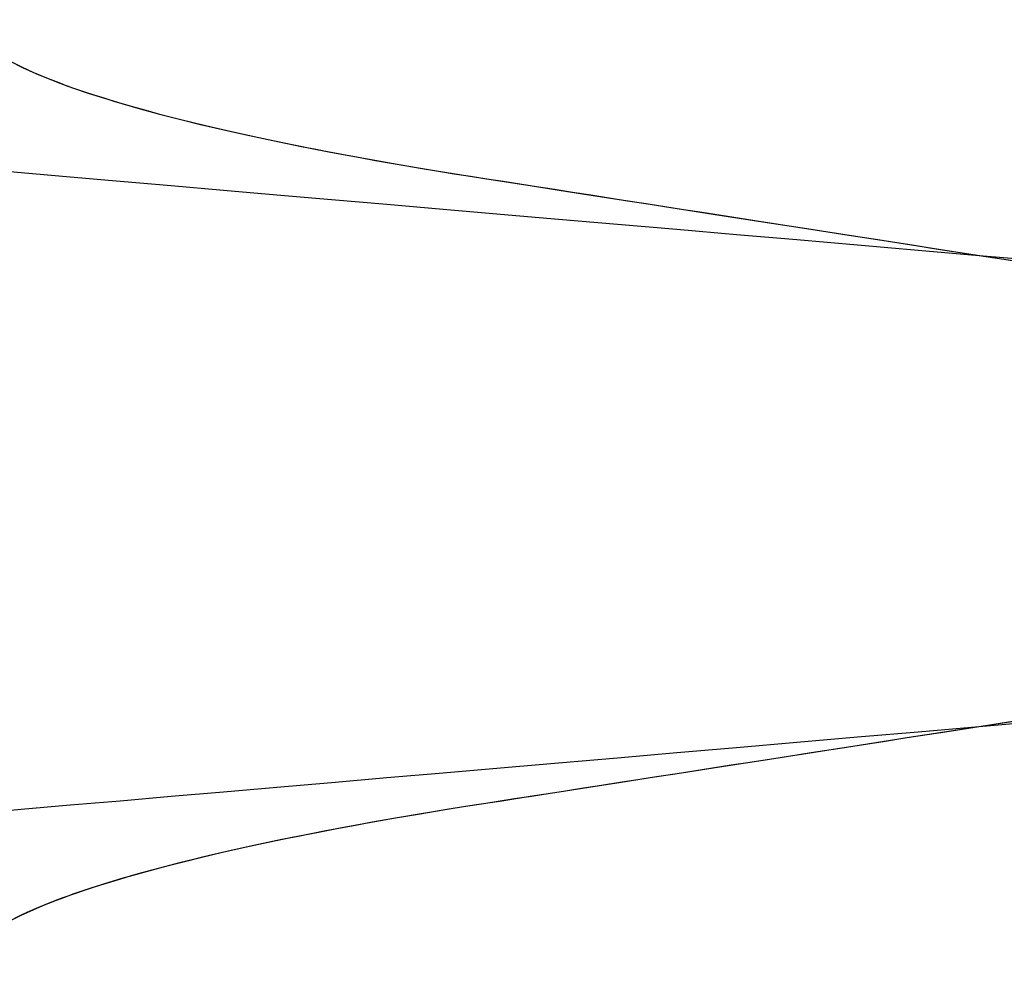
# Model space of a CAD drawing. Header units: millimetres. Extents: x -88 to 88, y -12 to 103.
# Tile 221 of 256: x -35.097 to -34.732, y 13.303 to 13.66. Entities that reach past the tile are written whole.
import ezdxf

# ---------------------------------------------------------------- set-up
doc = ezdxf.new("R2010")
doc.units = ezdxf.units.MM
doc.layers.add('Default', color=7, linetype='Continuous', true_color=0x000000)

msp = doc.modelspace()

# ---------------------------------------------------------------- linework, layer by layer
at = {"layer": 'Default', "color": 254, "true_color": 0xcad1ee, "extrusion": (0.866025, -3.85494e-15, -0.5)}
msp.add_lwpolyline([(13.60185, -21.59629), (13.60661, -21.59622), (13.61152, -21.59598), (13.61657, -21.59557), (13.62177, -21.59497), (13.62441, -21.59459), (13.6271, -21.59415), (13.62981, -21.59366), (13.63256, -21.59312), (13.63534, -21.59251), (13.63815, -21.59184), (13.64099, -21.5911), (13.64385, -21.59029), (13.64675, -21.58942), (13.64966, -21.58847), (13.65261, -21.58745), (13.65557, -21.58635), (13.65855, -21.58517), (13.66155, -21.5839), (13.66456, -21.58256), (13.66758, -21.58112), (13.67062, -21.5796), (13.67366, -21.57799), (13.6767, -21.57628), (13.67975, -21.57448), (13.68279, -21.57258), (13.68582, -21.57059), (13.68885, -21.56849), (13.69185, -21.56629), (13.69484, -21.56399), (13.69781, -21.56159), (13.70075, -21.55907), (13.70366, -21.55646), (13.70653, -21.55373), (13.70936, -21.5509), (13.71214, -21.54797), (13.71487, -21.54492), (13.71754, -21.54177), (13.72015, -21.53852), (13.72269, -21.53516), (13.72516, -21.5317), (13.72756, -21.52814), (13.72986, -21.52448), (13.73208, -21.52073), (13.73421, -21.51688), (13.73623, -21.51294), (13.73815, -21.50892), (13.73997, -21.50482), (13.74167, -21.50063), (13.74325, -21.49638), (13.7447, -21.49205), (13.74604, -21.48766), (13.74724, -21.48322), (13.74831, -21.47872), (13.74924, -21.47417), (13.75003, -21.46959), (13.75069, -21.46497), (13.7512, -21.46032), (13.75156, -21.45566), (13.75178, -21.45098), (13.75185, -21.44629), (13.75178, -21.44161), (13.75156, -21.43693), (13.7512, -21.43226), (13.75069, -21.42762), (13.75003, -21.423), (13.74924, -21.41841), (13.74831, -21.41387), (13.74724, -21.40937), (13.74604, -21.40492), (13.7447, -21.40053), (13.74325, -21.39621), (13.74167, -21.39195), (13.73997, -21.38777), (13.73815, -21.38366), (13.73623, -21.37964), (13.73421, -21.3757), (13.73208, -21.37186), (13.72986, -21.3681), (13.72756, -21.36444), (13.72516, -21.36088), (13.72269, -21.35742), (13.72015, -21.35407), (13.71754, -21.35081), (13.71487, -21.34766), (13.71214, -21.34462), (13.70936, -21.34168), (13.70653, -21.33885), (13.70366, -21.33613), (13.70075, -21.33351), (13.69781, -21.331), (13.69484, -21.32859), (13.69185, -21.32629), (13.68885, -21.32409), (13.68582, -21.322), (13.68279, -21.32), (13.67975, -21.3181), (13.6767, -21.3163), (13.67366, -21.3146), (13.67062, -21.31298), (13.66758, -21.31146), (13.66456, -21.31003), (13.66155, -21.30868), (13.65855, -21.30742), (13.65557, -21.30624), (13.65261, -21.30514), (13.64966, -21.30412), (13.64675, -21.30317), (13.64385, -21.30229), (13.64099, -21.30149), (13.63815, -21.30075), (13.63534, -21.30008), (13.63256, -21.29947), (13.62981, -21.29892), (13.6271, -21.29843), (13.62441, -21.298), (13.62177, -21.29762), (13.61657, -21.29702), (13.61152, -21.2966), (13.60661, -21.29637), (13.60185, -21.29629)], dxfattribs=at)
at = {"layer": 'Default', "color": 254, "true_color": 0xcad1ee, "extrusion": (0.866025, 1.47259e-14, 0.5)}
msp.add_lwpolyline([(13.71852, 14.19488), (13.71376, 14.19496), (13.70885, 14.1952), (13.7038, 14.19561), (13.69861, 14.19621), (13.69596, 14.19659), (13.69328, 14.19702), (13.69056, 14.19751), (13.68781, 14.19806), (13.68504, 14.19867), (13.68223, 14.19934), (13.67939, 14.20008), (13.67652, 14.20088), (13.67363, 14.20176), (13.67071, 14.20271), (13.66777, 14.20373), (13.66481, 14.20483), (13.66183, 14.20601), (13.65883, 14.20727), (13.65582, 14.20862), (13.65279, 14.21005), (13.64976, 14.21157), (13.64672, 14.21319), (13.64367, 14.21489), (13.64063, 14.21669), (13.63759, 14.21859), (13.63455, 14.22059), (13.63153, 14.22269), (13.62852, 14.22488), (13.62553, 14.22719), (13.62256, 14.22959), (13.61962, 14.2321), (13.61672, 14.23472), (13.61385, 14.23744), (13.61102, 14.24027), (13.60824, 14.24321), (13.60551, 14.24625), (13.60283, 14.2494), (13.60022, 14.25266), (13.59768, 14.25602), (13.59521, 14.25948), (13.59282, 14.26304), (13.59051, 14.26669), (13.58829, 14.27045), (13.58617, 14.2743), (13.58414, 14.27823), (13.58222, 14.28226), (13.58041, 14.28636), (13.57871, 14.29054), (13.57713, 14.2948), (13.57567, 14.29913), (13.57434, 14.30352), (13.57314, 14.30796), (13.57207, 14.31246), (13.57113, 14.317), (13.57034, 14.32159), (13.56969, 14.32621), (13.56918, 14.33085), (13.56881, 14.33552), (13.56859, 14.3402), (13.56852, 14.34488), (13.56859, 14.34957), (13.56881, 14.35425), (13.56918, 14.35892), (13.56969, 14.36356), (13.57034, 14.36818), (13.57113, 14.37276), (13.57207, 14.37731), (13.57314, 14.38181), (13.57434, 14.38625), (13.57567, 14.39064), (13.57713, 14.39497), (13.57871, 14.39922), (13.58041, 14.40341), (13.58222, 14.40751), (13.58414, 14.41154), (13.58617, 14.41547), (13.58829, 14.41932), (13.59051, 14.42307), (13.59282, 14.42673), (13.59521, 14.43029), (13.59768, 14.43375), (13.60022, 14.43711), (13.60283, 14.44037), (13.60551, 14.44351), (13.60824, 14.44656), (13.61102, 14.44949), (13.61385, 14.45232), (13.61672, 14.45505), (13.61962, 14.45767), (13.62256, 14.46018), (13.62553, 14.46258), (13.62852, 14.46488), (13.63153, 14.46708), (13.63455, 14.46918), (13.63759, 14.47118), (13.64063, 14.47307), (13.64367, 14.47488), (13.64672, 14.47658), (13.64976, 14.47819), (13.65279, 14.47972), (13.65582, 14.48115), (13.65883, 14.4825), (13.66183, 14.48376), (13.66481, 14.48494), (13.66777, 14.48604), (13.67071, 14.48706), (13.67363, 14.48801), (13.67652, 14.48888), (13.67939, 14.48969), (13.68223, 14.49043), (13.68504, 14.4911), (13.68781, 14.49171), (13.69056, 14.49226), (13.69328, 14.49275), (13.69596, 14.49318), (13.69861, 14.49356), (13.7038, 14.49416), (13.70885, 14.49457), (13.71376, 14.49481), (13.71852, 14.49488)], dxfattribs=at)
at = {"layer": 'Default', "color": 254, "true_color": 0xcad1ee, "extrusion": (0.866025, 4.757e-14, -0.5)}
msp.add_lwpolyline([(13.60185, -21.29629), (13.59709, -21.29637), (13.59219, -21.2966), (13.58714, -21.29702), (13.58194, -21.29762), (13.57929, -21.298), (13.57661, -21.29843), (13.5739, -21.29892), (13.57115, -21.29947), (13.56837, -21.30008), (13.56556, -21.30075), (13.56272, -21.30149), (13.55985, -21.30229), (13.55696, -21.30317), (13.55404, -21.30412), (13.5511, -21.30514), (13.54814, -21.30624), (13.54516, -21.30742), (13.54216, -21.30868), (13.53915, -21.31003), (13.53612, -21.31146), (13.53309, -21.31298), (13.53005, -21.3146), (13.52701, -21.3163), (13.52396, -21.3181), (13.52092, -21.32), (13.51789, -21.322), (13.51486, -21.32409), (13.51185, -21.32629), (13.50886, -21.32859), (13.5059, -21.331), (13.50296, -21.33351), (13.50005, -21.33613), (13.49718, -21.33885), (13.49435, -21.34168), (13.49157, -21.34462), (13.48884, -21.34766), (13.48617, -21.35081), (13.48356, -21.35407), (13.48101, -21.35742), (13.47854, -21.36088), (13.47615, -21.36444), (13.47385, -21.3681), (13.47163, -21.37186), (13.4695, -21.3757), (13.46748, -21.37964), (13.46555, -21.38366), (13.46374, -21.38777), (13.46204, -21.39195), (13.46046, -21.39621), (13.459, -21.40053), (13.45767, -21.40492), (13.45647, -21.40937), (13.4554, -21.41387), (13.45447, -21.41841), (13.45367, -21.423), (13.45302, -21.42762), (13.45251, -21.43226), (13.45215, -21.43693), (13.45193, -21.44161), (13.45185, -21.44629), (13.45193, -21.45098), (13.45215, -21.45566), (13.45251, -21.46032), (13.45302, -21.46497), (13.45367, -21.46959), (13.45447, -21.47417), (13.4554, -21.47872), (13.45647, -21.48322), (13.45767, -21.48766), (13.459, -21.49205), (13.46046, -21.49638), (13.46204, -21.50063), (13.46374, -21.50482), (13.46555, -21.50892), (13.46748, -21.51294), (13.4695, -21.51688), (13.47163, -21.52073), (13.47385, -21.52448), (13.47615, -21.52814), (13.47854, -21.5317), (13.48101, -21.53516), (13.48356, -21.53852), (13.48617, -21.54177), (13.48884, -21.54492), (13.49157, -21.54797), (13.49435, -21.5509), (13.49718, -21.55373), (13.50005, -21.55646), (13.50296, -21.55907), (13.5059, -21.56159), (13.50886, -21.56399), (13.51185, -21.56629), (13.51486, -21.56849), (13.51789, -21.57059), (13.52092, -21.57258), (13.52396, -21.57448), (13.52701, -21.57628), (13.53005, -21.57799), (13.53309, -21.5796), (13.53612, -21.58112), (13.53915, -21.58256), (13.54216, -21.5839), (13.54516, -21.58517), (13.54814, -21.58635), (13.5511, -21.58745), (13.55404, -21.58847), (13.55696, -21.58942), (13.55985, -21.59029), (13.56272, -21.5911), (13.56556, -21.59184), (13.56837, -21.59251), (13.57115, -21.59312), (13.5739, -21.59366), (13.57661, -21.59415), (13.57929, -21.59459), (13.58194, -21.59497), (13.58714, -21.59557), (13.59219, -21.59598), (13.59709, -21.59622), (13.60185, -21.59629)], dxfattribs=at)
at = {"layer": 'Default', "color": 254, "true_color": 0xcad1ee, "extrusion": (0.866025, -6.74615e-15, 0.5)}
msp.add_lwpolyline([(13.36852, 14.49488), (13.37328, 14.49481), (13.37819, 14.49457), (13.38324, 14.49416), (13.38843, 14.49356), (13.39108, 14.49318), (13.39376, 14.49275), (13.39648, 14.49226), (13.39923, 14.49171), (13.40201, 14.4911), (13.40482, 14.49043), (13.40765, 14.48969), (13.41052, 14.48888), (13.41341, 14.48801), (13.41633, 14.48706), (13.41927, 14.48604), (13.42223, 14.48494), (13.42522, 14.48376), (13.42821, 14.4825), (13.43123, 14.48115), (13.43425, 14.47972), (13.43729, 14.47819), (13.44033, 14.47658), (13.44337, 14.47488), (13.44641, 14.47307), (13.44945, 14.47118), (13.45249, 14.46918), (13.45551, 14.46708), (13.45852, 14.46488), (13.46151, 14.46258), (13.46448, 14.46018), (13.46742, 14.45767), (13.47032, 14.45505), (13.47319, 14.45232), (13.47602, 14.44949), (13.4788, 14.44656), (13.48153, 14.44351), (13.48421, 14.44037), (13.48682, 14.43711), (13.48936, 14.43375), (13.49183, 14.43029), (13.49422, 14.42673), (13.49653, 14.42307), (13.49875, 14.41932), (13.50087, 14.41547), (13.5029, 14.41154), (13.50482, 14.40751), (13.50663, 14.40341), (13.50833, 14.39922), (13.50991, 14.39497), (13.51137, 14.39064), (13.5127, 14.38625), (13.51391, 14.38181), (13.51497, 14.37731), (13.51591, 14.37276), (13.5167, 14.36818), (13.51735, 14.36356), (13.51786, 14.35892), (13.51823, 14.35425), (13.51845, 14.34957), (13.51852, 14.34488), (13.51845, 14.3402), (13.51823, 14.33552), (13.51786, 14.33085), (13.51735, 14.32621), (13.5167, 14.32159), (13.51591, 14.317), (13.51497, 14.31246), (13.51391, 14.30796), (13.5127, 14.30352), (13.51137, 14.29913), (13.50991, 14.2948), (13.50833, 14.29054), (13.50663, 14.28636), (13.50482, 14.28226), (13.5029, 14.27823), (13.50087, 14.2743), (13.49875, 14.27045), (13.49653, 14.26669), (13.49422, 14.26304), (13.49183, 14.25948), (13.48936, 14.25602), (13.48682, 14.25266), (13.48421, 14.2494), (13.48153, 14.24625), (13.4788, 14.24321), (13.47602, 14.24027), (13.47319, 14.23744), (13.47032, 14.23472), (13.46742, 14.2321), (13.46448, 14.22959), (13.46151, 14.22719), (13.45852, 14.22488), (13.45551, 14.22269), (13.45249, 14.22059), (13.44945, 14.21859), (13.44641, 14.21669), (13.44337, 14.21489), (13.44033, 14.21319), (13.43729, 14.21157), (13.43425, 14.21005), (13.43123, 14.20862), (13.42821, 14.20727), (13.42522, 14.20601), (13.42223, 14.20483), (13.41927, 14.20373), (13.41633, 14.20271), (13.41341, 14.20176), (13.41052, 14.20088), (13.40765, 14.20008), (13.40482, 14.19934), (13.40201, 14.19867), (13.39923, 14.19806), (13.39648, 14.19751), (13.39376, 14.19702), (13.39108, 14.19659), (13.38843, 14.19621), (13.38324, 14.19561), (13.37819, 14.1952), (13.37328, 14.19496), (13.36852, 14.19488)], dxfattribs=at)
at = {"layer": 'Default', "color": 254, "true_color": 0xcad1ee, "extrusion": (0.866025, 2.47487e-14, -0.5)}
msp.add_lwpolyline([(13.25185, -21.59629), (13.25661, -21.59622), (13.26152, -21.59598), (13.26657, -21.59557), (13.27177, -21.59497), (13.27441, -21.59459), (13.2771, -21.59415), (13.27981, -21.59366), (13.28256, -21.59312), (13.28534, -21.59251), (13.28815, -21.59184), (13.29099, -21.5911), (13.29385, -21.59029), (13.29675, -21.58942), (13.29966, -21.58847), (13.30261, -21.58745), (13.30557, -21.58635), (13.30855, -21.58517), (13.31155, -21.5839), (13.31456, -21.58256), (13.31758, -21.58112), (13.32062, -21.5796), (13.32366, -21.57799), (13.3267, -21.57628), (13.32975, -21.57448), (13.33279, -21.57258), (13.33582, -21.57059), (13.33885, -21.56849), (13.34185, -21.56629), (13.34484, -21.56399), (13.34781, -21.56159), (13.35075, -21.55907), (13.35366, -21.55646), (13.35653, -21.55373), (13.35936, -21.5509), (13.36214, -21.54797), (13.36487, -21.54492), (13.36754, -21.54177), (13.37015, -21.53852), (13.37269, -21.53516), (13.37516, -21.5317), (13.37756, -21.52814), (13.37986, -21.52448), (13.38208, -21.52073), (13.38421, -21.51688), (13.38623, -21.51294), (13.38815, -21.50892), (13.38997, -21.50482), (13.39167, -21.50063), (13.39325, -21.49638), (13.3947, -21.49205), (13.39604, -21.48766), (13.39724, -21.48322), (13.39831, -21.47872), (13.39924, -21.47417), (13.40003, -21.46959), (13.40069, -21.46497), (13.4012, -21.46032), (13.40156, -21.45566), (13.40178, -21.45098), (13.40185, -21.44629), (13.40178, -21.44161), (13.40156, -21.43693), (13.4012, -21.43226), (13.40069, -21.42762), (13.40003, -21.423), (13.39924, -21.41841), (13.39831, -21.41387), (13.39724, -21.40937), (13.39604, -21.40492), (13.3947, -21.40053), (13.39325, -21.39621), (13.39167, -21.39195), (13.38997, -21.38777), (13.38815, -21.38366), (13.38623, -21.37964), (13.38421, -21.3757), (13.38208, -21.37186), (13.37986, -21.3681), (13.37756, -21.36444), (13.37516, -21.36088), (13.37269, -21.35742), (13.37015, -21.35407), (13.36754, -21.35081), (13.36487, -21.34766), (13.36214, -21.34462), (13.35936, -21.34168), (13.35653, -21.33885), (13.35366, -21.33613), (13.35075, -21.33351), (13.34781, -21.331), (13.34484, -21.32859), (13.34185, -21.32629), (13.33885, -21.32409), (13.33582, -21.322), (13.33279, -21.32), (13.32975, -21.3181), (13.3267, -21.3163), (13.32366, -21.3146), (13.32062, -21.31298), (13.31758, -21.31146), (13.31456, -21.31003), (13.31155, -21.30868), (13.30855, -21.30742), (13.30557, -21.30624), (13.30261, -21.30514), (13.29966, -21.30412), (13.29675, -21.30317), (13.29385, -21.30229), (13.29099, -21.30149), (13.28815, -21.30075), (13.28534, -21.30008), (13.28256, -21.29947), (13.27981, -21.29892), (13.2771, -21.29843), (13.27441, -21.298), (13.27177, -21.29762), (13.26657, -21.29702), (13.26152, -21.2966), (13.25661, -21.29637), (13.25185, -21.29629)], dxfattribs=at)
at = {"layer": 'Default', "color": 254, "true_color": 0xcad1ee, "extrusion": (0.866025, 7.67904e-14, 0.5)}
msp.add_lwpolyline([(13.36852, 14.19488), (13.36376, 14.19496), (13.35885, 14.1952), (13.3538, 14.19561), (13.34861, 14.19621), (13.34596, 14.19659), (13.34328, 14.19702), (13.34056, 14.19751), (13.33781, 14.19806), (13.33504, 14.19867), (13.33223, 14.19934), (13.32939, 14.20008), (13.32652, 14.20088), (13.32363, 14.20176), (13.32071, 14.20271), (13.31777, 14.20373), (13.31481, 14.20483), (13.31183, 14.20601), (13.30883, 14.20727), (13.30582, 14.20862), (13.30279, 14.21005), (13.29976, 14.21157), (13.29672, 14.21319), (13.29367, 14.21489), (13.29063, 14.21669), (13.28759, 14.21859), (13.28455, 14.22059), (13.28153, 14.22269), (13.27852, 14.22488), (13.27553, 14.22719), (13.27256, 14.22959), (13.26962, 14.2321), (13.26672, 14.23472), (13.26385, 14.23744), (13.26102, 14.24027), (13.25824, 14.24321), (13.25551, 14.24625), (13.25283, 14.2494), (13.25022, 14.25266), (13.24768, 14.25602), (13.24521, 14.25948), (13.24282, 14.26304), (13.24051, 14.26669), (13.23829, 14.27045), (13.23617, 14.2743), (13.23414, 14.27823), (13.23222, 14.28226), (13.23041, 14.28636), (13.22871, 14.29054), (13.22713, 14.2948), (13.22567, 14.29913), (13.22434, 14.30352), (13.22314, 14.30796), (13.22207, 14.31246), (13.22113, 14.317), (13.22034, 14.32159), (13.21969, 14.32621), (13.21918, 14.33085), (13.21881, 14.33552), (13.21859, 14.3402), (13.21852, 14.34488), (13.21859, 14.34957), (13.21881, 14.35425), (13.21918, 14.35892), (13.21969, 14.36356), (13.22034, 14.36818), (13.22113, 14.37276), (13.22207, 14.37731), (13.22314, 14.38181), (13.22434, 14.38625), (13.22567, 14.39064), (13.22713, 14.39497), (13.22871, 14.39922), (13.23041, 14.40341), (13.23222, 14.40751), (13.23414, 14.41154), (13.23617, 14.41547), (13.23829, 14.41932), (13.24051, 14.42307), (13.24282, 14.42673), (13.24521, 14.43029), (13.24768, 14.43375), (13.25022, 14.43711), (13.25283, 14.44037), (13.25551, 14.44351), (13.25824, 14.44656), (13.26102, 14.44949), (13.26385, 14.45232), (13.26672, 14.45505), (13.26962, 14.45767), (13.27256, 14.46018), (13.27553, 14.46258), (13.27852, 14.46488), (13.28153, 14.46708), (13.28455, 14.46918), (13.28759, 14.47118), (13.29063, 14.47307), (13.29367, 14.47488), (13.29672, 14.47658), (13.29976, 14.47819), (13.30279, 14.47972), (13.30582, 14.48115), (13.30883, 14.4825), (13.31183, 14.48376), (13.31481, 14.48494), (13.31777, 14.48604), (13.32071, 14.48706), (13.32363, 14.48801), (13.32652, 14.48888), (13.32939, 14.48969), (13.33223, 14.49043), (13.33504, 14.4911), (13.33781, 14.49171), (13.34056, 14.49226), (13.34328, 14.49275), (13.34596, 14.49318), (13.34861, 14.49356), (13.3538, 14.49416), (13.35885, 14.49457), (13.36376, 14.49481), (13.36852, 14.49488)], dxfattribs=at)
at = {"layer": 'Default', "color": 254, "true_color": 0xcad1ee}
for points in [[(-35.1005, 13.64451, -4.20731), (-35.09675, 13.64263, -4.21914), (-35.0926, 13.64072, -4.23088), (-35.08804, 13.6388, -4.24251), (-35.08309, 13.63687, -4.25401), (-35.07776, 13.63492, -4.26535), (-35.07203, 13.63297, -4.27652), (-35.06594, 13.63102, -4.2875), (-35.05948, 13.62907, -4.29827), (-35.05266, 13.62712, -4.30881), (-35.04551, 13.62517, -4.31911), (-35.03803, 13.62324, -4.32914), (-35.03023, 13.62132, -4.3389), (-35.02214, 13.61942, -4.34836), (-35.01377, 13.61753, -4.35753), (-35.00513, 13.61567, -4.36637), (-34.99624, 13.61383, -4.37489), (-34.98713, 13.61202, -4.38308), (-34.97781, 13.61023, -4.39092), (-34.96829, 13.60849, -4.3984), (-34.9586, 13.60677, -4.40554), (-34.94875, 13.60509, -4.41231), (-34.93877, 13.60345, -4.41872), (-34.92868, 13.60185, -4.42476), (-34.9184, 13.60025, -4.43048), (-34.90786, 13.59862, -4.43592), (-34.89707, 13.59694, -4.44106), (-34.88605, 13.59522, -4.44589), (-34.8748, 13.59347, -4.45038), (-34.86335, 13.59169, -4.45454), (-34.85171, 13.58988, -4.45834), (-34.83989, 13.58804, -4.46178), (-34.82791, 13.58618, -4.46483), (-34.81578, 13.58429, -4.4675), (-34.80354, 13.58239, -4.46978), (-34.79119, 13.58047, -4.47165), (-34.77876, 13.57853, -4.47311), (-34.76627, 13.57659, -4.47416), (-34.75373, 13.57464, -4.47479), (-34.74118, 13.57269, -4.475), (-34.72862, 13.57073, -4.47479)], [(-35.09864, 13.64356, -4.21333), (-35.09636, 13.64244, -4.22029), (-35.09394, 13.64132, -4.2272), (-35.09139, 13.6402, -4.23406), (-35.08871, 13.63907, -4.24087), (-35.08589, 13.63794, -4.24763), (-35.08295, 13.63681, -4.25433), (-35.07987, 13.63568, -4.26098), (-35.07666, 13.63454, -4.26756), (-35.07332, 13.6334, -4.27409), (-35.06985, 13.63226, -4.28055), (-35.06624, 13.63112, -4.28697), (-35.06251, 13.62997, -4.29331), (-35.05866, 13.62883, -4.29957), (-35.05469, 13.62769, -4.30576), (-35.0506, 13.62655, -4.31186), (-35.04639, 13.62541, -4.31788), (-35.04206, 13.62427, -4.32382), (-35.03762, 13.62314, -4.32967), (-35.03307, 13.62201, -4.33543), (-35.0284, 13.62088, -4.3411), (-35.02362, 13.61976, -4.34668), (-35.01873, 13.61864, -4.35217), (-35.01373, 13.61752, -4.35756), (-35.00863, 13.61641, -4.36286), (-35.00341, 13.61531, -4.36806), (-34.9981, 13.6142, -4.37316), (-34.99283, 13.61314, -4.37802), (-34.98749, 13.61208, -4.38277), (-34.98206, 13.61104, -4.38741), (-34.97655, 13.61, -4.39194), (-34.97095, 13.60897, -4.39636), (-34.96527, 13.60794, -4.40068), (-34.95949, 13.60693, -4.4049), (-34.95362, 13.60591, -4.40902), (-34.94782, 13.60494, -4.41293), (-34.94197, 13.60398, -4.41672), (-34.93605, 13.60302, -4.42039), (-34.93007, 13.60208, -4.42395), (-34.92403, 13.60113, -4.4274), (-34.91792, 13.60018, -4.43074), (-34.91174, 13.59922, -4.43397), (-34.90548, 13.59825, -4.43709), (-34.89883, 13.59721, -4.44025), (-34.89213, 13.59617, -4.44328), (-34.88538, 13.59512, -4.44617), (-34.87858, 13.59406, -4.44892), (-34.87174, 13.593, -4.45154), (-34.86485, 13.59193, -4.45402), (-34.85793, 13.59085, -4.45636), (-34.85097, 13.58977, -4.45857), (-34.84397, 13.58868, -4.46064), (-34.83694, 13.58758, -4.46257), (-34.82988, 13.58649, -4.46436), (-34.82278, 13.58538, -4.46602), (-34.81566, 13.58427, -4.46753), (-34.80852, 13.58316, -4.46891), (-34.80135, 13.58205, -4.47014), (-34.79416, 13.58093, -4.47124), (-34.78695, 13.57981, -4.4722), (-34.77972, 13.57868, -4.47302), (-34.77248, 13.57756, -4.47369), (-34.76522, 13.57643, -4.47423), (-34.75795, 13.5753, -4.47463), (-34.75067, 13.57416, -4.47488), (-34.74339, 13.57303, -4.475), (-34.7361, 13.5719, -4.47497), (-34.72881, 13.57076, -4.4748)], [(-35.11481, 13.60509, -4.66216), (-35.09685, 13.60345, -4.67369), (-35.07868, 13.60185, -4.68457), (-35.06017, 13.60026, -4.69487), (-35.0412, 13.59862, -4.70466), (-35.02178, 13.59694, -4.71391), (-35.00194, 13.59522, -4.7226), (-34.9817, 13.59347, -4.73069), (-34.96109, 13.59169, -4.73817), (-34.94013, 13.58988, -4.74502), (-34.91885, 13.58804, -4.7512), (-34.89729, 13.58618, -4.7567), (-34.87547, 13.58429, -4.76151), (-34.85343, 13.58239, -4.7656), (-34.8312, 13.58047, -4.76897), (-34.80883, 13.57853, -4.7716), (-34.78634, 13.57659, -4.77349), (-34.76378, 13.57464, -4.77462), (-34.74118, 13.57269, -4.775), (-34.71857, 13.57073, -4.77462)], [(-34.7251, 13.40019, -3.72534), (-34.73235, 13.39906, -3.7251), (-34.73961, 13.39793, -3.725), (-34.74688, 13.3968, -3.72504), (-34.75416, 13.39567, -3.72522), (-34.76144, 13.39454, -3.72555), (-34.76871, 13.3934, -3.72601), (-34.77599, 13.39227, -3.72662), (-34.78326, 13.39114, -3.72737), (-34.79047, 13.39002, -3.72825), (-34.79765, 13.3889, -3.72928), (-34.80481, 13.38779, -3.73044), (-34.81195, 13.38668, -3.73174), (-34.81905, 13.38557, -3.73318), (-34.82613, 13.38447, -3.73475), (-34.83317, 13.38338, -3.73646), (-34.84018, 13.38229, -3.7383), (-34.84715, 13.3812, -3.74029), (-34.85408, 13.38012, -3.7424), (-34.86097, 13.37905, -3.74465), (-34.86783, 13.37799, -3.74703), (-34.87463, 13.37693, -3.74955), (-34.88139, 13.37588, -3.7522), (-34.88811, 13.37483, -3.75499), (-34.89477, 13.37379, -3.7579), (-34.90113, 13.37281, -3.76082), (-34.90741, 13.37184, -3.76386), (-34.91363, 13.37088, -3.76701), (-34.91979, 13.36992, -3.77027), (-34.92588, 13.36897, -3.77364), (-34.93192, 13.36802, -3.77713), (-34.93789, 13.36706, -3.78074), (-34.94382, 13.3661, -3.78447), (-34.94978, 13.36511, -3.78838), (-34.95565, 13.36411, -3.79239), (-34.96144, 13.36311, -3.7965), (-34.96714, 13.3621, -3.80072), (-34.97275, 13.36108, -3.80504), (-34.97829, 13.36005, -3.80948), (-34.98375, 13.35901, -3.81402), (-34.98914, 13.35797, -3.81868), (-34.99464, 13.35687, -3.82363), (-35.00003, 13.35577, -3.82867), (-35.00532, 13.35467, -3.83381), (-35.01049, 13.35356, -3.83905), (-35.01556, 13.35245, -3.84439), (-35.02052, 13.35133, -3.84981), (-35.02536, 13.35021, -3.85533), (-35.03009, 13.34909, -3.86094), (-35.03471, 13.34796, -3.86663), (-35.03921, 13.34683, -3.87241), (-35.0436, 13.3457, -3.87827), (-35.04787, 13.34457, -3.88421), (-35.05202, 13.34344, -3.89024), (-35.05605, 13.3423, -3.89634), (-35.05996, 13.34116, -3.90251), (-35.06375, 13.34003, -3.90877), (-35.06742, 13.33889, -3.91509), (-35.07096, 13.33775, -3.92149), (-35.07438, 13.33662, -3.92795), (-35.07767, 13.33548, -3.93448), (-35.08084, 13.33434, -3.94108), (-35.08388, 13.33321, -3.94774), (-35.08678, 13.33208, -3.95447), (-35.08956, 13.33095, -3.96125), (-35.09221, 13.32982, -3.96809), (-35.09472, 13.3287, -3.97499), (-35.09711, 13.32758, -3.98194), (-35.09935, 13.32646, -3.98894)], [(-34.71857, 13.39964, -3.42538), (-34.74118, 13.39769, -3.425), (-34.76378, 13.39573, -3.42538), (-34.78634, 13.39378, -3.42651), (-34.80883, 13.39184, -3.4284), (-34.8312, 13.38991, -3.43103), (-34.85343, 13.38799, -3.4344), (-34.87547, 13.38608, -3.4385), (-34.89729, 13.3842, -3.4433), (-34.91885, 13.38233, -3.44881), (-34.94013, 13.38049, -3.45499), (-34.96109, 13.37868, -3.46183), (-34.9817, 13.3769, -3.46931), (-35.00194, 13.37515, -3.47741), (-35.02178, 13.37344, -3.48609), (-35.0412, 13.37176, -3.49534), (-35.06017, 13.37012, -3.50513), (-35.07868, 13.36852, -3.51543), (-35.09685, 13.36692, -3.52631), (-35.11481, 13.36528, -3.53785)], [(-34.72862, 13.39964, -3.72521), (-34.74118, 13.39769, -3.725), (-34.75373, 13.39573, -3.72521), (-34.76627, 13.39378, -3.72584), (-34.77876, 13.39184, -3.72689), (-34.79119, 13.38991, -3.72835), (-34.80354, 13.38799, -3.73022), (-34.81578, 13.38608, -3.7325), (-34.82791, 13.3842, -3.73517), (-34.83989, 13.38233, -3.73822), (-34.85171, 13.38049, -3.74166), (-34.86335, 13.37868, -3.74546), (-34.8748, 13.3769, -3.74962), (-34.88605, 13.37515, -3.75411), (-34.89707, 13.37344, -3.75894), (-34.90786, 13.37176, -3.76408), (-34.9184, 13.37012, -3.76952), (-34.92868, 13.36852, -3.77524), (-34.93877, 13.36692, -3.78128), (-34.94875, 13.36528, -3.78769), (-34.9586, 13.3636, -3.79446), (-34.96829, 13.36189, -3.8016), (-34.97781, 13.36014, -3.80908), (-34.98713, 13.35836, -3.81692), (-34.99624, 13.35655, -3.82511), (-35.00513, 13.35471, -3.83363), (-35.01377, 13.35285, -3.84247), (-35.02214, 13.35096, -3.85164), (-35.03023, 13.34906, -3.8611), (-35.03803, 13.34713, -3.87086), (-35.04551, 13.3452, -3.88089), (-35.05266, 13.34326, -3.89119), (-35.05948, 13.34131, -3.90173), (-35.06594, 13.33935, -3.9125), (-35.07203, 13.3374, -3.92348), (-35.07776, 13.33545, -3.93465), (-35.08309, 13.33351, -3.94599), (-35.08804, 13.33157, -3.95749), (-35.0926, 13.32965, -3.96912), (-35.09675, 13.32775, -3.98086), (-35.1005, 13.32586, -3.99269)]]:
    msp.add_polyline3d(points, dxfattribs=at)

doc.saveas('drawing.dxf')
